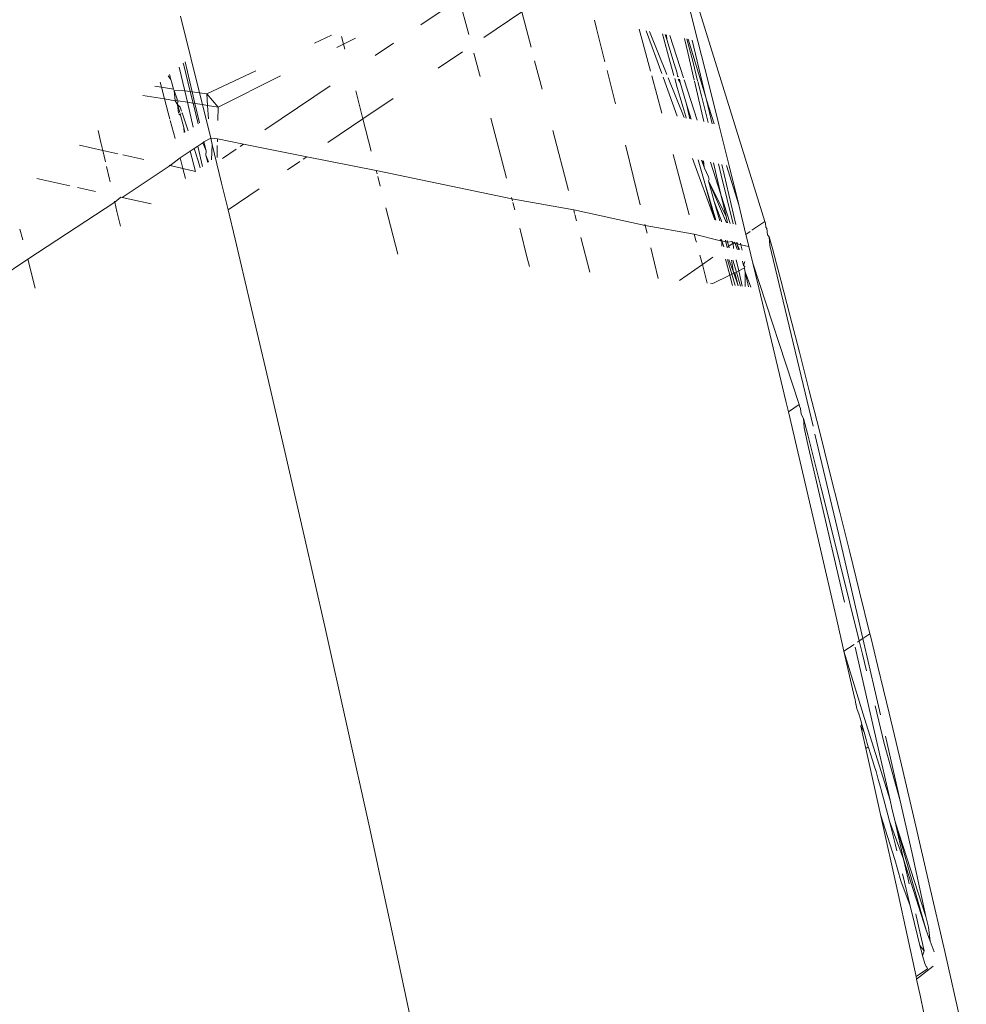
# Model space of a CAD drawing. Header units: millimetres. Extents: x 504675 to 860349, y -23215 to 63575.
# Tile 119 of 177: x 592495 to 592524, y 33274 to 33303. Entities that reach past the tile are written whole.
import ezdxf

# ---------------------------------------------------------------- set-up
doc = ezdxf.new("R2010")
doc.units = ezdxf.units.MM
doc.header["$LTSCALE"] = 10
doc.header["$PDMODE"] = 35
doc.header["$PDSIZE"] = -1000
doc.linetypes.add('LEVEL-F-OVERALL LAYOUT$0$HIDDEN', pattern=[0.375, 0.25, -0.125])
doc.layers.get('0').update_dxf_attribs({"linetype": 'CONTINUOUS'})
doc.layers.get('Defpoints').update_dxf_attribs({"color": 253, "linetype": 'CONTINUOUS'})
for name, color, linetype, lineweight in [('ARCH', 8, 'CONTINUOUS', 0), ('DIM', 8, 'CONTINUOUS', 15), ('furniture', 8, 'CONTINUOUS', 5)]:
    doc.layers.add(name, color=color, linetype=linetype, lineweight=lineweight)
doc.layers.add('LEVEL-F-OVERALL LAYOUT$0$DASH1L', color=8, linetype='LEVEL-F-OVERALL LAYOUT$0$HIDDEN')
doc.styles.get("Standard").update_dxf_attribs({"font": 'verdana.ttf'})
doc.dimstyles.new('LBF 50', dxfattribs={"dimscale": 25, "dimtxt": 1.75, "dimasz": 1.75, "dimexe": 1, "dimexo": 1, "dimgap": 1, "dimtad": 1, "dimdec": 0, "dimrnd": 5, "dimzin": 12, "dimdsep": 46, "dimtxsty": 'Standard', "dimblk": 'CLOSEDBLANK', "dimcen": 0, "dimclrd": 256, "dimclre": 256, "dimclrt": 256, "dimadec": 0, "dimazin": 3, "dimtfac": 1, "dimtdec": 0, "dimtofl": 0, "dimtmove": 0, "dimatfit": 3, "dimldrblk": 'CLOSEDBLANK', "dimfxl": 0.18, "dimtolj": 1, "dimtzin": 0, "dimlwd": -1, "dimlwe": -1, "dimarcsym": 0})

# ---------------------------------------------------------------- blocks, each defined once
blk = doc.blocks.new('ARCH')
at = {"layer": 'LEVEL-F-OVERALL LAYOUT$0$DASH1L'}
h = blk.add_hatch(dxfattribs=at)
h.set_pattern_fill('ANGLE', color=8, scale=10, angle=352.0664)
h.set_pattern_definition([(352.0664444, (-404119.055, 373340.98), (9.6410197, 69.1814516), [50.8, -19.05]), (82.0664444, (-404119.055, 373340.98), (-69.1814516, 9.6410197), [50.8, -19.05])])
edge = h.paths.add_edge_path(flags=16)
edge.add_line((572074.712, 35847.062), (602196.904, 29528.217))
edge.add_line((602196.904, 29528.217), (599472.63, 39352.005))
edge.add_arc((597545.364, 38817.547), 2000, 15.499436, 89.998351)
edge.add_line((597545.422, 40817.547), (573256.113, 40817.547))
edge.add_arc((576210.344, 22394.182), 18658.72, 99.1099624, 106.6903327)
edge.add_line((570851.58, 40266.829), (572074.712, 35847.062))
h.paths.add_polyline_path([(583373.777, 40815.973), (583374.097, 40875.042), (586424.097, 40859.112), (586423.937, 40815.973)], flags=16)
h.paths.add_polyline_path([(600840.891, 34605.132), (600792.778, 34591.523), (599497.965, 39260.646), (599546.078, 39274.255)])
h.paths.add_polyline_path([(587210.4, 32671.778), (587194.965, 32598.383), (582692.955, 33542.787), (582708.389, 33616.182)])
edge = h.paths.add_edge_path()
edge.add_line((572071.73, 35387.893), (601863.317, 29138.4))
edge.add_arc((601986.5, 29725.619), 600, 258.152638, 375.499436)
edge.add_line((602564.68, 29885.956), (599906.265, 39472.258))
edge.add_arc((597545.364, 38817.547), 2450, 15.499436, 89.998351)
edge.add_line((597545.435, 41267.547), (573220.478, 41267.547))
edge.add_arc((576210.344, 22394.182), 19108.72, 99.0018321, 106.2358191)
edge.add_arc((571035.465, 40164.758), 600, 106.235819, 195.468967)
edge.add_line((570457.2, 40004.728), (571616.648, 35815.082))
edge.add_arc((572194.913, 35975.111), 600, 195.468967, 258.152638)
h.paths.add_polyline_path([(587210.4, 32671.778), (587195.409, 32600.494), (587195.432, 32600.49)])
at = {"layer": 'furniture'}
for p, q in [((592515.077, 33304.868), (592517.493, 33297.071)), ((592508.335, 33303.734), (592507.187, 33302.961)), ((592508.62, 33302.671), (592508.335, 33303.734)), ((592515.18, 33303.702), (592515.493, 33302.468)), ((592499.985, 33303.216), (592500.295, 33301.969)), ((592510.211, 33303.351), (592509.069, 33302.581)), ((592510.488, 33302.294), (592510.211, 33303.351)), ((592512.392, 33303.098), (592512.456, 33302.844)), ((592504.504, 33302.646), (592504, 33302.409)), ((592504.87, 33302.378), (592504.81, 33302.607)), ((592512.456, 33302.844), (592512.705, 33301.846)), ((592513.73, 33302.826), (592513.85, 33302.387)), ((592514.406, 33301.502), (592513.944, 33302.783)), ((592514.042, 33302.763), (592514.562, 33301.471)), ((592514.431, 33302.684), (592514.508, 33302.392)), ((592514.508, 33302.668), (592514.563, 33302.517)), ((592514.55, 33302.66), (592514.563, 33302.517)), ((592515.056, 33301.371), (592514.647, 33302.64)), ((592504.87, 33302.378), (592504.665, 33302.275)), ((592505.224, 33302.555), (592504.87, 33302.378)), ((592504.909, 33302.225), (592504.87, 33302.378)), ((592506.369, 33302.411), (592505.821, 33302.042)), ((592513.85, 33302.387), (592514.07, 33301.57)), ((592514.508, 33302.392), (592514.649, 33301.871)), ((592514.563, 33302.517), (592514.784, 33301.794)), ((592515.189, 33302.134), (592515.093, 33302.55)), ((592515.163, 33302.535), (592515.346, 33301.826)), ((592515.204, 33302.527), (592515.723, 33300.821)), ((592515.321, 33302.503), (592515.723, 33300.821)), ((592515.493, 33302.468), (592515.807, 33301.219)), ((592508.43, 33302.15), (592507.706, 33301.663)), ((592508.94, 33301.483), (592508.772, 33302.107)), ((592515.381, 33301.305), (592515.189, 33302.134)), ((592500.061, 33301.813), (592500.076, 33301.75)), ((592500.076, 33301.75), (592500.27, 33300.962)), ((592500.116, 33301.85), (592500.328, 33300.954)), ((592500.295, 33301.969), (592500.553, 33300.921)), ((592510.818, 33301.036), (592510.597, 33301.877)), ((592514.649, 33301.871), (592514.768, 33301.44)), ((592514.784, 33301.794), (592514.832, 33301.639)), ((592515.346, 33301.826), (592515.483, 33301.285)), ((592499.686, 33301.316), (592499.607, 33301.432)), ((592499.686, 33301.316), (592499.651, 33301.466)), ((592500.109, 33300.986), (592499.943, 33301.694)), ((592502.237, 33301.579), (592500.77, 33300.889)), ((592502.98, 33301.43), (592501.114, 33300.495)), ((592508.94, 33301.483), (592508.961, 33301.41)), ((592512.77, 33301.587), (592513.016, 33300.594)), ((592514.107, 33301.434), (592514.41, 33300.313)), ((592514.832, 33301.639), (592514.871, 33301.509)), ((592514.871, 33301.509), (592514.879, 33301.407)), ((592499.41, 33301.089), (592499.368, 33301.245)), ((592499.718, 33301.218), (592499.686, 33301.316)), ((592499.768, 33301.036), (592499.718, 33301.218)), ((592504.469, 33301.132), (592502.505, 33299.81)), ((592514.869, 33300.221), (592514.446, 33301.391)), ((592514.602, 33301.371), (592515.082, 33300.178)), ((592514.795, 33301.347), (592514.87, 33301.083)), ((592514.879, 33301.407), (592514.922, 33301.398)), ((592514.9, 33301.334), (592514.956, 33301.228)), ((592514.942, 33301.328), (592514.956, 33301.228)), ((592514.956, 33301.228), (592515.147, 33300.585)), ((592515.466, 33300.101), (592515.075, 33301.312)), ((592515.672, 33300.059), (592515.389, 33301.272)), ((592515.489, 33301.259), (592515.596, 33300.835)), ((592515.807, 33301.219), (592516.119, 33299.97)), ((592499.501, 33300.743), (592498.852, 33300.842)), ((592499.41, 33301.089), (592499.206, 33301.119)), ((592499.501, 33300.743), (592499.41, 33301.089)), ((592499.768, 33301.036), (592499.41, 33301.089)), ((592499.792, 33300.996), (592499.768, 33301.036)), ((592499.883, 33300.728), (592499.792, 33300.996)), ((592499.819, 33300.686), (592499.792, 33300.996)), ((592500.109, 33300.986), (592499.792, 33300.996)), ((592500.19, 33300.637), (592500.109, 33300.986)), ((592500.27, 33300.962), (592500.109, 33300.986)), ((592500.27, 33300.962), (592500.357, 33300.611)), ((592500.328, 33300.954), (592500.27, 33300.962)), ((592500.411, 33300.603), (592500.328, 33300.954)), ((592500.553, 33300.921), (592500.328, 33300.954)), ((592500.77, 33300.889), (592500.553, 33300.921)), ((592500.639, 33300.568), (592500.553, 33300.921)), ((592500.77, 33300.889), (592501.114, 33300.495)), ((592500.794, 33300.544), (592500.77, 33300.889)), ((592505.449, 33300.141), (592505.232, 33300.979)), ((592514.87, 33301.083), (592514.957, 33300.78)), ((592515.596, 33300.835), (592515.797, 33300.034)), ((592499.662, 33300.135), (592499.501, 33300.743)), ((592499.819, 33300.686), (592499.501, 33300.743)), ((592499.862, 33300.687), (592499.819, 33300.686)), ((592499.894, 33300.569), (592499.819, 33300.686)), ((592499.883, 33300.728), (592499.862, 33300.687)), ((592499.883, 33300.728), (592499.9, 33300.681)), ((592499.9, 33300.681), (592499.894, 33300.569)), ((592499.894, 33300.569), (592499.958, 33300.333)), ((592499.967, 33300.49), (592499.894, 33300.569)), ((592499.925, 33300.31), (592499.894, 33300.569)), ((592500.19, 33300.637), (592499.9, 33300.681)), ((592500.357, 33300.611), (592500.19, 33300.637)), ((592500.364, 33299.893), (592500.19, 33300.637)), ((592500.357, 33300.611), (592500.508, 33299.996)), ((592500.411, 33300.603), (592500.357, 33300.611)), ((592500.639, 33300.568), (592500.411, 33300.603)), ((592500.548, 33300.025), (592500.411, 33300.603)), ((592500.794, 33300.544), (592500.639, 33300.568)), ((592500.885, 33299.562), (592500.639, 33300.568)), ((592500.822, 33300.145), (592500.794, 33300.544)), ((592501.114, 33300.495), (592500.794, 33300.544)), ((592506.358, 33300.753), (592505.449, 33300.141)), ((592514.957, 33300.78), (592515.036, 33300.515)), ((592515.147, 33300.585), (592515.294, 33300.136)), ((592515.147, 33300.585), (592515.25, 33300.144)), ((592515.749, 33300.714), (592515.723, 33300.821)), ((592515.92, 33299.995), (592515.749, 33300.714)), ((592515.749, 33300.714), (592515.977, 33299.988)), ((592499.979, 33300.256), (592499.933, 33300.28)), ((592499.966, 33300.303), (592499.979, 33300.256)), ((592500.008, 33300.377), (592499.967, 33300.49)), ((592499.979, 33300.256), (592500.078, 33299.886)), ((592500.037, 33300.295), (592500.025, 33300.327)), ((592500.132, 33300.027), (592500.037, 33300.295)), ((592501.114, 33300.495), (592501.104, 33300.089)), ((592515.129, 33300.209), (592515.036, 33300.515)), ((592499.817, 33299.549), (592499.673, 33300.092)), ((592500.215, 33299.786), (592500.132, 33300.027)), ((592505.449, 33300.141), (592504.398, 33299.432)), ((592505.699, 33299.172), (592505.449, 33300.141)), ((592509.755, 33298.363), (592509.284, 33300.166)), ((592515.129, 33300.209), (592515.141, 33300.166)), ((592516.119, 33299.97), (592516.425, 33298.734)), ((592497.509, 33299.793), (592497.594, 33299.434)), ((592500.078, 33299.886), (592500.115, 33299.748)), ((592500.088, 33299.73), (592500.078, 33299.886)), ((592511.616, 33297.992), (592511.144, 33299.794)), ((592497.649, 33299.198), (592496.948, 33299.355)), ((592497.594, 33299.434), (592497.649, 33299.198)), ((592500.496, 33299.326), (592500.648, 33299.427)), ((592500.648, 33299.427), (592500.683, 33299.45)), ((592500.648, 33299.427), (592500.746, 33299.185)), ((592500.683, 33299.45), (592500.885, 33299.562)), ((592500.746, 33299.185), (592500.683, 33299.45)), ((592500.885, 33299.562), (592501.089, 33299.54)), ((592500.93, 33299.377), (592500.885, 33299.562)), ((592500.909, 33298.915), (592500.93, 33299.377)), ((592501.213, 33298.214), (592500.93, 33299.377)), ((592501.089, 33299.54), (592501.087, 33299.451)), ((592501.089, 33299.54), (592501.872, 33299.384)), ((592501.872, 33299.384), (592501.769, 33299.314)), ((592501.872, 33299.384), (592503.766, 33299.006)), ((592513.322, 33299.357), (592513.34, 33299.282)), ((592498.102, 33299.097), (592497.649, 33299.198)), ((592497.649, 33299.198), (592497.731, 33298.85)), ((592498.877, 33298.924), (592498.247, 33299.065)), ((592499.969, 33298.976), (592500.269, 33299.175)), ((592500.269, 33299.175), (592500.389, 33299.255)), ((592500.432, 33298.567), (592500.269, 33299.175)), ((592500.389, 33299.255), (592500.496, 33299.326)), ((592500.507, 33298.883), (592500.389, 33299.255)), ((592500.638, 33298.717), (592500.496, 33299.326)), ((592500.74, 33299.054), (592500.746, 33299.185)), ((592501.084, 33299.347), (592501.075, 33298.988)), ((592501.654, 33299.237), (592501.241, 33298.959)), ((592513.762, 33297.563), (592513.34, 33299.282)), ((592514.745, 33299.071), (592515.228, 33297.271)), ((592499.666, 33298.748), (592499.969, 33298.976)), ((592500.053, 33298.657), (592499.969, 33298.976)), ((592500.573, 33298.67), (592500.507, 33298.883)), ((592500.74, 33299.054), (592500.795, 33298.831)), ((592500.824, 33298.853), (592500.74, 33299.054)), ((592503.561, 33298.868), (592503.187, 33298.616)), ((592503.766, 33299.006), (592503.662, 33298.936)), ((592503.766, 33299.006), (592505.85, 33298.591)), ((592515.999, 33297.117), (592515.325, 33298.955)), ((592515.504, 33298.919), (592515.7, 33298.217)), ((592515.596, 33298.901), (592515.682, 33298.695)), ((592515.623, 33298.895), (592515.682, 33298.695)), ((592515.661, 33298.888), (592515.682, 33298.695)), ((592516.182, 33297.879), (592515.87, 33298.846)), ((592515.961, 33298.828), (592516.182, 33297.879)), ((592516.104, 33298.799), (592516.19, 33298.456)), ((592516.632, 33296.982), (592516.208, 33298.778)), ((592497.762, 33298.715), (592497.851, 33298.337)), ((592498.229, 33297.788), (592499.666, 33298.748)), ((592499.666, 33298.748), (592499.636, 33298.755)), ((592500.053, 33298.657), (592499.666, 33298.748)), ((592500.432, 33298.567), (592500.053, 33298.657)), ((592500.135, 33298.351), (592500.053, 33298.657)), ((592505.85, 33298.591), (592509.916, 33297.748)), ((592505.875, 33298.493), (592505.85, 33298.591)), ((592515.682, 33298.695), (592515.691, 33298.663)), ((592515.691, 33298.663), (592515.805, 33298.402)), ((592516.353, 33298.749), (592516.714, 33297.563)), ((592516.425, 33298.734), (592516.714, 33297.563)), ((592496.661, 33298.138), (592495.672, 33298.358)), ((592497.851, 33298.337), (592497.87, 33298.255)), ((592501.213, 33298.214), (592501.405, 33297.414)), ((592505.971, 33298.124), (592505.895, 33298.417)), ((592515.7, 33298.217), (592515.999, 33297.117)), ((592515.7, 33298.217), (592516.027, 33297.111)), ((592515.805, 33298.402), (592515.827, 33298.324)), ((592515.827, 33298.324), (592515.808, 33298.285)), ((592515.808, 33298.285), (592515.983, 33297.671)), ((592515.808, 33298.285), (592516.348, 33297.029)), ((592516.337, 33297.217), (592515.808, 33298.285)), ((592516.19, 33298.456), (592516.55, 33296.996)), ((592497.435, 33297.965), (592496.89, 33298.087)), ((592502.339, 33298.044), (592501.405, 33297.414)), ((592495.399, 33295.941), (592498.012, 33297.643)), ((592498.005, 33297.672), (592498.012, 33297.643)), ((592498.012, 33297.643), (592498.192, 33297.796)), ((592498.012, 33297.643), (592498.076, 33297.367)), ((592498.229, 33297.788), (592498.192, 33297.796)), ((592499.097, 33297.595), (592498.229, 33297.788)), ((592509.916, 33297.748), (592509.906, 33297.783)), ((592509.933, 33297.682), (592509.916, 33297.748)), ((592509.916, 33297.748), (592511.768, 33297.412)), ((592510.003, 33297.413), (592509.946, 33297.634)), ((592515.983, 33297.671), (592516.15, 33297.087)), ((592515.983, 33297.671), (592516.195, 33297.078)), ((592516.337, 33297.217), (592516.182, 33297.879)), ((592516.462, 33297.01), (592516.182, 33297.879)), ((592498.076, 33297.367), (592498.178, 33296.925)), ((592501.405, 33297.414), (592501.615, 33296.538)), ((592506.499, 33296.085), (592506.14, 33297.472)), ((592511.768, 33297.412), (592513.914, 33296.945)), ((592511.794, 33297.31), (592511.768, 33297.412)), ((592516.714, 33297.563), (592516.93, 33296.681)), ((592511.853, 33297.086), (592511.804, 33297.274)), ((592516.195, 33297.078), (592516.203, 33297.053)), ((592516.382, 33297.024), (592516.337, 33297.217)), ((592517.493, 33297.071), (592517.108, 33296.804)), ((592517.493, 33297.071), (592517.514, 33297.014)), ((592517.524, 33296.897), (592517.514, 33297.014)), ((592495.163, 33296.842), (592495.25, 33296.513)), ((592510.149, 33296.868), (592510.172, 33296.788)), ((592510.367, 33296.007), (592510.172, 33296.788)), ((592513.903, 33296.987), (592513.914, 33296.945)), ((592513.914, 33296.945), (592513.97, 33296.713)), ((592513.914, 33296.945), (592515.383, 33296.692)), ((592517.055, 33296.768), (592516.93, 33296.681)), ((592517.524, 33296.897), (592517.559, 33296.86)), ((592517.559, 33296.86), (592517.576, 33296.668)), ((592501.615, 33296.538), (592502.071, 33294.623)), ((592512.256, 33295.551), (592511.983, 33296.592)), ((592515.383, 33296.692), (592516.168, 33296.492)), ((592515.383, 33296.692), (592515.434, 33296.5)), ((592515.434, 33296.5), (592515.447, 33296.452)), ((592516.158, 33296.529), (592516.213, 33296.483)), ((592516.168, 33296.492), (592516.213, 33296.483)), ((592516.199, 33296.529), (592516.213, 33296.483)), ((592516.213, 33296.483), (592516.213, 33296.328)), ((592516.213, 33296.483), (592516.265, 33296.308)), ((592516.213, 33296.483), (592516.33, 33296.46)), ((592516.321, 33296.505), (592516.33, 33296.46)), ((592516.33, 33296.46), (592516.365, 33296.29)), ((592516.33, 33296.46), (592516.38, 33296.45)), ((592516.366, 33296.496), (592516.38, 33296.45)), ((592516.38, 33296.45), (592516.512, 33296.467)), ((592516.38, 33296.45), (592516.416, 33296.326)), ((592516.547, 33296.416), (592516.416, 33296.326)), ((592516.547, 33296.416), (592516.512, 33296.467)), ((592516.596, 33296.45), (592516.547, 33296.416)), ((592516.561, 33296.256), (592516.547, 33296.416)), ((592516.547, 33296.416), (592516.612, 33296.403)), ((592516.596, 33296.45), (592516.612, 33296.403)), ((592516.661, 33296.393), (592516.646, 33296.44)), ((592516.689, 33296.432), (592516.661, 33296.393)), ((592516.777, 33296.37), (592516.766, 33296.416)), ((592516.93, 33296.681), (592517.007, 33296.368)), ((592517.576, 33296.668), (592517.629, 33296.607)), ((592517.629, 33296.607), (592517.724, 33296.255)), ((592517.65, 33296.345), (592517.629, 33296.607)), ((592514.299, 33295.361), (592514.077, 33296.277)), ((592516.416, 33296.326), (592516.365, 33296.29)), ((592516.416, 33296.326), (592516.43, 33296.279)), ((592516.612, 33296.403), (592516.667, 33296.237)), ((592516.612, 33296.403), (592516.661, 33296.393)), ((592516.661, 33296.393), (592516.74, 33296.224)), ((592516.715, 33296.229), (592516.661, 33296.393)), ((592516.661, 33296.393), (592516.777, 33296.37)), ((592516.715, 33296.229), (592516.667, 33296.237)), ((592516.777, 33296.37), (592517.018, 33296.321)), ((592516.814, 33296.211), (592516.777, 33296.37)), ((592517.007, 33296.368), (592517.018, 33296.321)), ((592517.018, 33296.321), (592517.142, 33295.815)), ((592517.748, 33295.929), (592517.65, 33296.345)), ((592517.724, 33296.255), (592517.845, 33295.797)), ((592490.418, 33292.572), (592495.399, 33295.941)), ((592495.399, 33295.941), (592495.627, 33295.066)), ((592510.367, 33296.007), (592510.446, 33295.718)), ((592515.553, 33296.055), (592515.626, 33295.778)), ((592515.941, 33295.996), (592515.626, 33295.778)), ((592516.447, 33295.457), (592516.317, 33295.94)), ((592516.377, 33295.931), (592516.508, 33295.486)), ((592516.554, 33295.55), (592516.419, 33295.924)), ((592516.495, 33295.913), (592516.554, 33295.55)), ((592516.54, 33295.906), (592516.644, 33295.552)), ((592516.716, 33295.588), (592516.64, 33295.914)), ((592516.825, 33295.878), (592516.858, 33295.748)), ((592516.858, 33295.748), (592516.895, 33295.864)), ((592517.142, 33295.815), (592517.32, 33295.081)), ((592517.142, 33295.815), (592518.53, 33291.588)), ((592518.942, 33290.932), (592517.748, 33295.929)), ((592515.626, 33295.778), (592514.938, 33295.302)), ((592515.626, 33295.778), (592515.773, 33295.224)), ((592516.554, 33295.55), (592516.596, 33295.528)), ((592516.567, 33295.515), (592516.554, 33295.55)), ((592516.596, 33295.528), (592516.567, 33295.515)), ((592516.644, 33295.552), (592516.596, 33295.528)), ((592516.596, 33295.528), (592516.703, 33295.138)), ((592516.716, 33295.588), (592516.644, 33295.552)), ((592516.644, 33295.552), (592516.768, 33295.132)), ((592516.893, 33295.674), (592516.716, 33295.588)), ((592516.823, 33295.127), (592516.716, 33295.588)), ((592516.901, 33295.718), (592516.858, 33295.748)), ((592516.901, 33295.718), (592516.893, 33295.674)), ((592516.893, 33295.674), (592516.896, 33295.589)), ((592516.896, 33295.589), (592516.904, 33295.558)), ((592516.904, 33295.558), (592516.912, 33295.119)), ((592516.904, 33295.558), (592517.013, 33295.109)), ((592517.074, 33295.104), (592516.904, 33295.558)), ((592517.845, 33295.797), (592517.973, 33295.312)), ((592516.447, 33295.457), (592515.939, 33295.209)), ((592516.508, 33295.486), (592516.447, 33295.457)), ((592516.447, 33295.457), (592516.529, 33295.154)), ((592516.567, 33295.515), (592516.508, 33295.486)), ((592516.508, 33295.486), (592516.609, 33295.147)), ((592516.703, 33295.138), (592516.567, 33295.515)), ((592517.973, 33295.312), (592518.246, 33294.263)), ((592515.939, 33295.209), (592515.864, 33295.216)), ((592517.32, 33295.081), (592517.702, 33293.491)), ((592502.071, 33294.623), (592502.569, 33292.502)), ((592518.246, 33294.263), (592518.533, 33293.151)), ((592517.702, 33293.491), (592518.131, 33291.689)), ((592518.533, 33293.151), (592518.83, 33291.991)), ((592502.569, 33292.502), (592503.111, 33290.174)), ((592518.83, 33291.991), (592519.133, 33290.797)), ((592518.131, 33291.689), (592518.207, 33291.366)), ((592518.53, 33291.588), (592518.207, 33291.366)), ((592518.535, 33291.53), (592518.53, 33291.588)), ((592518.535, 33291.53), (592518.569, 33291.466)), ((592518.569, 33291.466), (592518.584, 33291.293)), ((592518.207, 33291.366), (592518.6, 33289.694)), ((592518.584, 33291.293), (592518.653, 33291.162)), ((592518.653, 33291.162), (592518.782, 33290.671)), ((592518.675, 33290.881), (592518.653, 33291.162)), ((592518.81, 33290.295), (592518.675, 33290.881)), ((592518.782, 33290.671), (592518.957, 33289.993)), ((592519.713, 33287.679), (592519, 33290.691)), ((592519.133, 33290.797), (592519.439, 33289.582)), ((592519.888, 33285.665), (592518.81, 33290.295)), ((592503.111, 33290.174), (592503.691, 33287.648)), ((592518.957, 33289.993), (592519.18, 33289.116)), ((592518.6, 33289.694), (592519.109, 33287.507)), ((592519.439, 33289.582), (592519.744, 33288.364)), ((592519.18, 33289.116), (592519.307, 33288.612)), ((592519.307, 33288.612), (592519.749, 33286.837)), ((592519.744, 33288.364), (592520.044, 33287.158)), ((592503.691, 33287.648), (592504.307, 33284.93)), ((592520.348, 33284.968), (592519.713, 33287.679)), ((592519.109, 33287.507), (592519.654, 33285.134)), ((592520.044, 33287.158), (592520.336, 33285.977)), ((592519.749, 33286.837), (592520.327, 33284.501)), ((592520.336, 33285.977), (592520.646, 33284.713)), ((592504.307, 33284.93), (592504.958, 33282.023)), ((592519.654, 33285.134), (592519.867, 33284.195)), ((592520.439, 33284.575), (592520.348, 33284.968)), ((592520.646, 33284.713), (592520.439, 33284.575)), ((592520.646, 33284.713), (592520.662, 33284.651)), ((592520.885, 33283.732), (592520.662, 33284.651)), ((592520.173, 33284.398), (592519.867, 33284.195)), ((592520.202, 33284.314), (592520.866, 33281.433)), ((592520.327, 33284.501), (592520.272, 33284.464)), ((592520.439, 33284.575), (592520.327, 33284.501)), ((592520.327, 33284.501), (592520.425, 33284.103)), ((592520.82, 33282.932), (592520.439, 33284.575)), ((592519.867, 33284.195), (592520.487, 33282.174)), ((592520.182, 33282.807), (592519.867, 33284.195)), ((592520.425, 33284.103), (592520.548, 33283.602)), ((592520.885, 33283.732), (592521.222, 33282.335)), ((592520.968, 33282.287), (592520.82, 33282.932)), ((592520.201, 33282.744), (592520.182, 33282.807)), ((592520.201, 33282.744), (592520.215, 33282.665)), ((592520.234, 33282.579), (592520.215, 33282.665)), ((592520.227, 33282.609), (592520.234, 33282.579)), ((592520.256, 33282.479), (592520.234, 33282.579)), ((592520.803, 33282.557), (592521.079, 33281.43)), ((592520.256, 33282.479), (592520.328, 33282.285)), ((592520.381, 33282.092), (592520.328, 33282.285)), ((592521.222, 33282.335), (592521.591, 33280.788)), ((592504.958, 33282.023), (592505.642, 33278.924)), ((592520.408, 33281.995), (592520.376, 33281.946)), ((592520.381, 33282.092), (592520.408, 33281.995)), ((592520.408, 33281.995), (592520.473, 33281.764)), ((592520.487, 33282.174), (592521.254, 33279.734)), ((592520.376, 33281.946), (592520.526, 33281.276)), ((592520.376, 33281.946), (592520.473, 33281.764)), ((592520.473, 33281.764), (592520.535, 33281.545)), ((592520.535, 33281.545), (592520.569, 33281.427)), ((592520.569, 33281.427), (592520.585, 33281.372)), ((592520.585, 33281.372), (592520.599, 33281.325)), ((592521.254, 33279.734), (592520.866, 33281.433)), ((592521.079, 33281.43), (592521.557, 33279.712)), ((592521.557, 33279.712), (592521.115, 33281.645)), ((592520.599, 33281.325), (592520.526, 33281.276)), ((592520.526, 33281.276), (592520.847, 33279.844)), ((592520.599, 33281.325), (592520.614, 33281.277)), ((592520.614, 33281.277), (592520.713, 33280.964)), ((592520.733, 33280.904), (592520.713, 33280.964)), ((592520.733, 33280.904), (592520.778, 33280.763)), ((592521.591, 33280.788), (592521.993, 33279.08)), ((592520.778, 33280.763), (592520.832, 33280.587)), ((592520.832, 33280.587), (592520.9, 33280.353)), ((592520.9, 33280.353), (592520.962, 33280.121)), ((592520.962, 33280.121), (592520.974, 33280.082)), ((592520.974, 33280.082), (592520.986, 33280.041)), ((592520.986, 33280.041), (592521.095, 33279.63)), ((592520.966, 33279.303), (592520.847, 33279.844)), ((592521.095, 33279.63), (592521.231, 33279.098)), ((592521.309, 33279.494), (592521.254, 33279.734)), ((592521.557, 33279.712), (592521.913, 33278.136)), ((592520.966, 33279.303), (592521.49, 33276.929)), ((592520.966, 33279.303), (592521.396, 33277.957)), ((592521.401, 33279.085), (592521.309, 33279.494)), ((592521.231, 33279.098), (592521.401, 33278.425)), ((592521.655, 33277.963), (592521.231, 33279.098)), ((592521.655, 33277.963), (592521.401, 33279.085)), ((592521.401, 33279.085), (592522.336, 33275.841)), ((592521.401, 33279.085), (592522.323, 33276.25)), ((592521.993, 33279.08), (592522.427, 33277.216)), ((592505.642, 33278.924), (592506.356, 33275.638)), ((592521.401, 33278.425), (592521.452, 33278.218)), ((592521.913, 33278.136), (592522.323, 33276.25)), ((592521.396, 33277.957), (592521.572, 33277.316)), ((592522.336, 33275.841), (592521.655, 33277.963)), ((592521.791, 33277.36), (592521.655, 33277.963)), ((592521.572, 33277.316), (592521.856, 33276.563)), ((592521.623, 33277.522), (592521.856, 33276.563)), ((592521.822, 33277.222), (592521.791, 33277.36)), ((592522.427, 33277.216), (592522.892, 33275.195)), ((592521.49, 33276.929), (592522.03, 33274.445)), ((592521.856, 33276.563), (592521.983, 33276.038)), ((592522.037, 33276.268), (592522.024, 33276.324)), ((592522.27, 33275.219), (592522.037, 33276.268)), ((592522.323, 33276.25), (592522.4, 33275.927)), ((592521.983, 33276.038), (592522.073, 33275.669)), ((592522.336, 33275.841), (592522.459, 33275.512)), ((592522.4, 33275.927), (592522.459, 33275.512)), ((592506.356, 33275.638), (592507.097, 33272.18)), ((592522.073, 33275.669), (592522.145, 33275.382)), ((592522.579, 33275.19), (592522.459, 33275.512)), ((592522.145, 33275.382), (592522.201, 33275.167)), ((592522.145, 33275.382), (592522.27, 33275.219)), ((592522.227, 33275.072), (592522.27, 33275.219)), ((592522.892, 33275.195), (592523.387, 33273.018)), ((592522.201, 33275.167), (592522.227, 33275.072)), ((592522.227, 33275.072), (592522.243, 33275.012)), ((592522.243, 33275.012), (592522.274, 33274.905)), ((592522.274, 33274.905), (592522.297, 33274.835)), ((592522.375, 33274.683), (592522.03, 33274.445)), ((592522.548, 33274.757), (592522.047, 33274.368)), ((592522.297, 33274.835), (592522.315, 33274.792)), ((592522.315, 33274.792), (592522.337, 33274.749)), ((592522.337, 33274.749), (592522.35, 33274.726)), ((592522.35, 33274.726), (592522.375, 33274.683)), ((592522.03, 33274.445), (592522.047, 33274.368)), ((592522.047, 33274.368), (592522.162, 33273.838)), ((592522.162, 33273.838), (592522.86, 33270.58))]:
    blk.add_line(p, q, dxfattribs=at)
blk = doc.blocks.new('_ClosedBlank')
at = {"color": 0, "linetype": 'ByBlock', "lineweight": -2}
for p, q in [((-1, 0.16667), (0, 0)), ((-1, 0.16667), (-1, -0.16667)), ((0, 0), (-1, -0.16667))]:
    blk.add_line(p, q, dxfattribs=at)
blk = doc.blocks.new('*D67')
at = {"layer": 'Defpoints', "color": 0, "ltscale": 0.25, "transparency": 16777216}
for p in [(592954.14, 34131.711), (593370.787, 32690.738), (592853.033, 32541.033)]:
    blk.add_point(p, dxfattribs=at)
at = {"layer": 'DIM', "ltscale": 0.25}
for p, q in [((592930.124, 34124.767), (592412.37, 33975.062)), ((592448.538, 33939.978), (592840.881, 32583.061)), ((593346.771, 32683.793), (592829.017, 32534.089))]:
    blk.add_line(p, q, dxfattribs=at)
at = {"layer": 'DIM', "ltscale": 0.25, "xscale": 43.75, "yscale": 43.75, "zscale": 43.75}
for p, rotation in [((592436.386, 33982.006), 106.1268337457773), ((592853.033, 32541.033), 286.1268337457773)]:
    blk.add_blockref('_ClosedBlank', p, dxfattribs=dict(at, rotation=rotation))
at = {"layer": 'DIM', "ltscale": 0.25, "insert": (592718.726, 33282.921), "char_height": 100, "attachment_point": 5, "rotation": 286.1268}
blk.add_mtext('\\A1;1500', dxfattribs=at)

msp = doc.modelspace()

# ---------------------------------------------------------------- block references
at = {"layer": 'ARCH'}
msp.add_blockref('ARCH', (0, 0), dxfattribs=at)

# ---------------------------------------------------------------- dimensions: what is measured, and where the dimension line sits
at = {"layer": 'DIM', "color": 1, "ltscale": 0.25}
dim = msp.add_linear_dim(base=(592853.033, 32541.033), p1=(592954.14, 34131.711), p2=(593370.787, 32690.738), angle=106.1268, dimstyle='LBF 50', override={"dimtxt": 4, "dimtad": 3}, dxfattribs=at)
dim.commit()
dim.dimension.update_dxf_attribs({"geometry": '*D67', "text_midpoint": (592718.726, 33282.921)})

doc.saveas('drawing.dxf')
